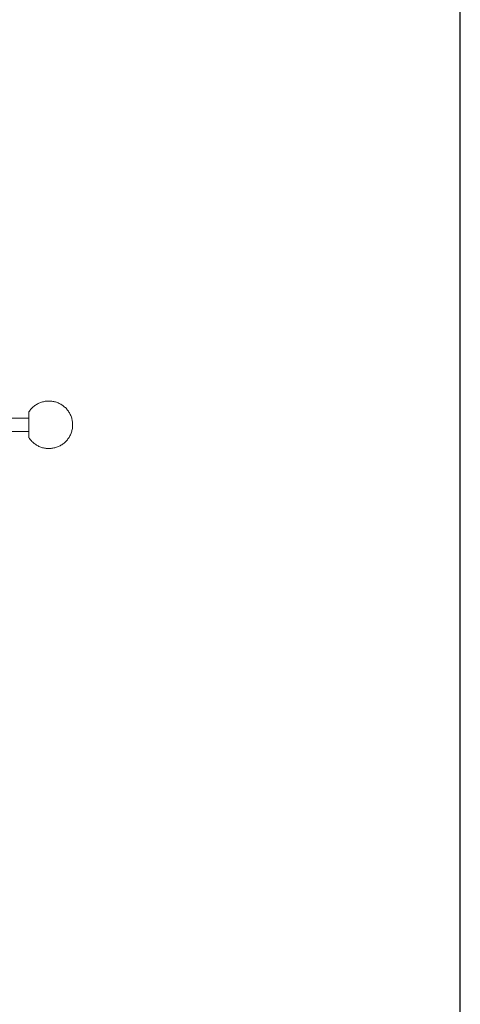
# Model space of a CAD drawing. Header units: millimetres. Extents: x 101535 to 192135, y -3968 to 17259.
# Tile 15 of 92: x 107829 to 108070, y -2920 to -2382. Entities that reach past the tile are written whole.
import ezdxf

# ---------------------------------------------------------------- set-up
doc = ezdxf.new("R2010")
doc.units = ezdxf.units.MM
doc.layers.add('A-WALL', color=7, linetype='Continuous', lineweight=25)
doc.layers.add('P-PIPE', color=7, linetype='Continuous', lineweight=18)

# ---------------------------------------------------------------- blocks, each defined once
blk = doc.blocks.new('SP_Pipe Accessories_Viking_FSX-A_Deluge Valve_Trim_GG_Electric Relese - DN100-1835121-Przekrój 29')
at = {"layer": 'P-PIPE'}
for p, q in [((107834, -2610.38), (107834, -2596.21)), ((107834, -2599.69), (107823.9, -2599.69)), ((107823.9, -2606.89), (107834, -2606.89))]:
    blk.add_line(p, q, dxfattribs=at)
at = {"layer": 'P-PIPE', "flags": 128}
for points in [[(107834, -2596.21), (107834.29, -2595.78), (107834.6, -2595.36), (107834.93, -2594.95), (107835.27, -2594.56), (107835.63, -2594.18), (107836, -2593.82), (107836.38, -2593.47), (107836.78, -2593.14), (107837.2, -2592.82), (107837.62, -2592.52), (107838.06, -2592.24), (107838.5, -2591.97), (107838.96, -2591.73), (107839.43, -2591.5), (107839.91, -2591.29), (107840.39, -2591.1), (107840.88, -2590.93), (107841.38, -2590.78), (107841.88, -2590.65), (107842.39, -2590.54), (107842.9, -2590.45), (107843.42, -2590.38), (107843.93, -2590.33), (107844.45, -2590.3), (107844.97, -2590.29), (107845.49, -2590.31), (107846.01, -2590.34), (107846.53, -2590.39), (107847.04, -2590.47), (107847.55, -2590.57), (107848.06, -2590.68), (107848.56, -2590.82), (107849.06, -2590.97), (107849.55, -2591.15), (107850.03, -2591.35), (107850.5, -2591.56), (107850.97, -2591.79), (107851.42, -2592.05), (107851.87, -2592.32), (107852.3, -2592.6), (107852.72, -2592.91), (107853.13, -2593.23), (107853.53, -2593.57), (107853.91, -2593.92), (107854.28, -2594.29), (107854.63, -2594.67), (107854.97, -2595.06), (107855.29, -2595.47), (107855.59, -2595.9), (107855.88, -2596.33), (107856.15, -2596.77), (107856.4, -2597.23), (107856.63, -2597.69), (107856.85, -2598.17), (107857.04, -2598.65), (107857.22, -2599.14), (107857.38, -2599.63), (107857.51, -2600.14), (107857.63, -2600.64), (107857.72, -2601.15), (107857.8, -2601.67), (107857.85, -2602.18), (107857.89, -2602.7), (107857.9, -2603.22), (107857.9, -2603.29)], [(107857.9, -2603.29), (107857.89, -2603.81), (107857.86, -2604.33), (107857.81, -2604.85), (107857.74, -2605.36), (107857.64, -2605.87), (107857.53, -2606.38), (107857.39, -2606.88), (107857.24, -2607.38), (107857.07, -2607.87), (107856.87, -2608.35), (107856.66, -2608.83), (107856.43, -2609.29), (107856.18, -2609.75), (107855.92, -2610.2), (107855.63, -2610.63), (107855.33, -2611.06), (107855.01, -2611.47), (107854.67, -2611.86), (107854.32, -2612.25), (107853.96, -2612.62), (107853.58, -2612.97), (107853.18, -2613.31), (107852.78, -2613.63), (107852.36, -2613.94), (107851.93, -2614.23), (107851.48, -2614.5), (107851.03, -2614.76), (107850.56, -2614.99), (107850.09, -2615.21), (107849.61, -2615.41), (107849.12, -2615.59), (107848.63, -2615.75), (107848.13, -2615.89), (107847.62, -2616), (107847.11, -2616.1), (107846.6, -2616.18), (107846.08, -2616.24), (107845.56, -2616.28), (107845.04, -2616.29), (107844.52, -2616.29), (107844, -2616.26), (107843.48, -2616.21), (107842.97, -2616.15), (107842.46, -2616.06), (107841.95, -2615.95), (107841.44, -2615.82), (107840.95, -2615.68), (107840.45, -2615.51), (107839.97, -2615.32), (107839.49, -2615.11), (107839.02, -2614.89), (107838.56, -2614.64), (107838.11, -2614.38), (107837.68, -2614.1), (107837.25, -2613.8), (107836.84, -2613.49), (107836.44, -2613.16), (107836.05, -2612.81), (107835.67, -2612.45), (107835.31, -2612.07), (107834.97, -2611.68), (107834.64, -2611.28), (107834.33, -2610.86), (107834.04, -2610.43), (107834, -2610.38)]]:
    blk.add_lwpolyline(points, dxfattribs=at)

msp = doc.modelspace()

# ---------------------------------------------------------------- linework, layer by layer
at = {"layer": 'A-WALL'}
msp.add_line((108069.86, -3550), (108069.86, -1057.15), dxfattribs=at)

# ---------------------------------------------------------------- block references
at = {"layer": 'P-PIPE'}
msp.add_blockref('SP_Pipe Accessories_Viking_FSX-A_Deluge Valve_Trim_GG_Electric Relese - DN100-1835121-Przekrój 29', (0, 0), dxfattribs=at)

doc.saveas('drawing.dxf')
